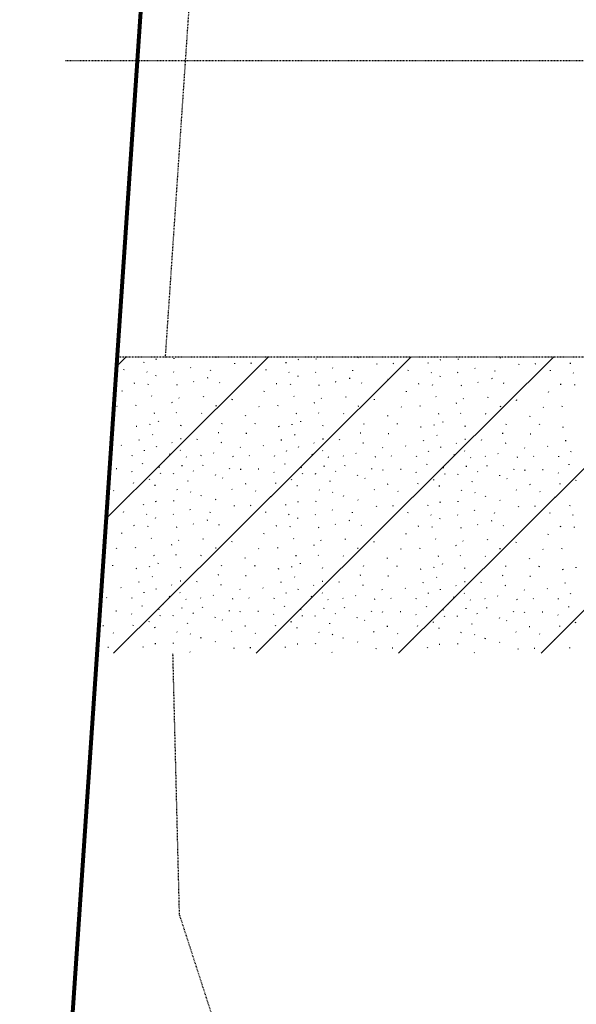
# Model space of a CAD drawing. Extents: x 387342 to 388770, y 98032 to 106632.
# Tile 6 of 14: x 387918 to 387993, y 100009 to 100142. Entities that reach past the tile are written whole.
import ezdxf

# ---------------------------------------------------------------- set-up
doc = ezdxf.new("R2010")
doc.units = 0
doc.header["$MEASUREMENT"] = 0
doc.linetypes.add('Eease', pattern=[0.4, 0.075, -0.05, 0.15, -0.05, 0.075])
doc.linetypes.add('Epl', pattern=[0.775, 0.325, -0.05, 0.025, -0.05, 0.325])
for name, color, linetype, lineweight in [('P_RW_EasementPerm', 2, 'Eease', 30), ('P_RW_EasementTemp', 2, 'Eease', 25), ('P_RW_PropertyLine', 2, 'Epl', 25), ('P_RW_Proposed', 1, 'Continuous', 80)]:
    doc.layers.add(name, color=color, linetype=linetype, lineweight=lineweight)

msp = doc.modelspace()

# ---------------------------------------------------------------- linework, layer by layer
at = {"layer": 'P_RW_EasementPerm', "linetype": 'Continuous'}
for p, q in [((387931.28, 100095.12), (387932.56, 100096.4)), ((387937.68, 100082.33), (387951.81, 100096.4)), ((387956.88, 100082.29), (387971.06, 100096.41)), ((387976.08, 100082.24), (387990.32, 100096.42)), ((387929.89, 100074.58), (387937.68, 100082.33)), ((387937.63, 100063.13), (387956.88, 100082.29)), ((387956.83, 100063.09), (387976.08, 100082.24)), ((387976.03, 100063.04), (387995.28, 100082.2)), ((387930.86, 100056.4), (387937.63, 100063.13)), ((387950.12, 100056.4), (387956.83, 100063.09)), ((387969.37, 100056.41), (387976.03, 100063.04)), ((387988.62, 100056.42), (387995.23, 100063))]:
    msp.add_line(p, q, dxfattribs=at)
at = {"layer": 'P_RW_EasementPerm', "ltscale": 0.2}
msp.add_line((387931.37, 100096.4), (388214.8, 100096.49), dxfattribs=at)
at = {"layer": 'P_RW_EasementPerm'}
for p, q in [((387936.65, 100096.07), (387936.55, 100096.05)), ((387939.05, 100096.12), (387939.08, 100096.22)), ((387944.75, 100096.32), (387944.7, 100096.37)), ((387958.25, 100096.07), (387958.28, 100096.17)), ((387963.95, 100096.27), (387963.9, 100096.32)), ((387977.45, 100096.03), (387977.48, 100096.13)), ((387983.15, 100096.23), (387983.1, 100096.28)), ((387932.27, 100094.65), (387932.3, 100094.75)), ((387934.97, 100095.62), (387935, 100095.72)), ((387941.31, 100094.93), (387941.26, 100094.98)), ((387947.23, 100095.45), (387947.27, 100095.55)), ((387949.48, 100095.53), (387949.37, 100095.51)), ((387954.17, 100095.57), (387954.2, 100095.67)), ((387955.85, 100096.03), (387955.75, 100096)), ((387960.51, 100094.89), (387960.46, 100094.94)), ((387966.43, 100095.4), (387966.47, 100095.5)), ((387968.68, 100095.49), (387968.57, 100095.46)), ((387973.37, 100095.53), (387973.4, 100095.63)), ((387975.05, 100095.98), (387974.95, 100095.96)), ((387979.71, 100094.84), (387979.66, 100094.89)), ((387985.63, 100095.36), (387985.67, 100095.46)), ((387987.88, 100095.44), (387987.77, 100095.42)), ((387992.57, 100095.48), (387992.6, 100095.58)), ((387935.41, 100094.34), (387935.36, 100094.39)), ((387936.59, 100093.82), (387936.63, 100093.92)), ((387939, 100094.33), (387938.95, 100094.38)), ((387943.61, 100093.55), (387943.51, 100093.53)), ((387943.97, 100094.58), (387944.01, 100094.67)), ((387951.47, 100094.6), (387951.5, 100094.7)), ((387954.61, 100094.3), (387954.56, 100094.35)), ((387955.79, 100093.77), (387955.83, 100093.87)), ((387958.2, 100094.28), (387958.15, 100094.33)), ((387962.81, 100093.5), (387962.71, 100093.48)), ((387963.17, 100094.53), (387963.21, 100094.63)), ((387970.67, 100094.56), (387970.7, 100094.66)), ((387973.81, 100094.25), (387973.76, 100094.3)), ((387974.99, 100093.73), (387975.03, 100093.83)), ((387977.4, 100094.24), (387977.35, 100094.29)), ((387982.01, 100093.46), (387981.91, 100093.44)), ((387982.37, 100094.49), (387982.41, 100094.59)), ((387989.87, 100094.51), (387989.9, 100094.61)), ((387993.01, 100094.21), (387992.96, 100094.26)), ((387933.71, 100092.83), (387933.61, 100092.81)), ((387935.56, 100092.69), (387935.6, 100092.79)), ((387939.45, 100092.63), (387939.35, 100092.58)), ((387941.72, 100093.03), (387941.67, 100093.08)), ((387945.21, 100092.88), (387945.16, 100092.93)), ((387948.79, 100093.34), (387948.74, 100093.39)), ((387952.91, 100092.78), (387952.81, 100092.76)), ((387954.76, 100092.65), (387954.8, 100092.75)), ((387958.65, 100092.58), (387958.55, 100092.53)), ((387960.92, 100092.98), (387960.87, 100093.03)), ((387964.41, 100092.84), (387964.36, 100092.89)), ((387967.99, 100093.29), (387967.94, 100093.34)), ((387972.11, 100092.74), (387972.01, 100092.72)), ((387973.96, 100092.6), (387974, 100092.7)), ((387977.85, 100092.54), (387977.75, 100092.49)), ((387980.12, 100092.94), (387980.07, 100092.99)), ((387983.61, 100092.79), (387983.56, 100092.84)), ((387987.19, 100093.25), (387987.14, 100093.3)), ((387991.31, 100092.69), (387991.21, 100092.67)), ((387993.16, 100092.56), (387993.2, 100092.66)), ((387932.03, 100091.77), (387932.06, 100091.87)), ((387936.05, 100091.09), (387936, 100091.14)), ((387939.75, 100090.83), (387939.7, 100090.88)), ((387943.04, 100091), (387943.07, 100091.1)), ((387951.23, 100091.73), (387951.26, 100091.83)), ((387955.25, 100091.05), (387955.2, 100091.1)), ((387958.95, 100090.79), (387958.9, 100090.84)), ((387962.24, 100090.96), (387962.27, 100091.06)), ((387970.43, 100091.68), (387970.46, 100091.78)), ((387974.45, 100091), (387974.4, 100091.05)), ((387978.15, 100090.74), (387978.1, 100090.79)), ((387981.44, 100090.91), (387981.47, 100091.01)), ((387989.63, 100091.64), (387989.66, 100091.74)), ((387931.35, 100089.71), (387931.3, 100089.76)), ((387933.88, 100089.82), (387933.92, 100089.92)), ((387938.79, 100090.24), (387938.69, 100090.19)), ((387944.76, 100089.78), (387944.66, 100089.76)), ((387946.9, 100090.62), (387946.93, 100090.72)), ((387950.55, 100089.67), (387950.5, 100089.72)), ((387953.08, 100089.77), (387953.12, 100089.87)), ((387957.99, 100090.19), (387957.89, 100090.14)), ((387963.96, 100089.74), (387963.86, 100089.72)), ((387966.1, 100090.58), (387966.13, 100090.68)), ((387969.75, 100089.62), (387969.7, 100089.67)), ((387972.28, 100089.73), (387972.32, 100089.83)), ((387977.19, 100090.15), (387977.09, 100090.1)), ((387983.16, 100089.7), (387983.06, 100089.67)), ((387985.3, 100090.53), (387985.33, 100090.63)), ((387988.95, 100089.58), (387988.9, 100089.63)), ((387991.48, 100089.68), (387991.52, 100089.78)), ((387936.4, 100088.78), (387936.3, 100088.76)), ((387939.39, 100088.84), (387939.34, 100088.89)), ((387942.78, 100088.76), (387942.73, 100088.81)), ((387948.71, 100088.44), (387948.74, 100088.54)), ((387955.6, 100088.74), (387955.5, 100088.72)), ((387958.59, 100088.79), (387958.54, 100088.84)), ((387961.98, 100088.71), (387961.93, 100088.76)), ((387967.91, 100088.39), (387967.94, 100088.49)), ((387974.8, 100088.69), (387974.7, 100088.67)), ((387977.79, 100088.75), (387977.74, 100088.8)), ((387981.18, 100088.67), (387981.13, 100088.72)), ((387987.11, 100088.35), (387987.14, 100088.45)), ((387930.81, 100087.41), (387930.84, 100087.51)), ((387934.02, 100087.02), (387933.92, 100087)), ((387935.78, 100087.26), (387935.82, 100087.36)), ((387936.95, 100087.69), (387936.98, 100087.79)), ((387939.96, 100087.11), (387939.99, 100087.21)), ((387945.49, 100087.38), (387945.53, 100087.48)), ((387950.01, 100087.37), (387950.04, 100087.47)), ((387953.22, 100086.98), (387953.12, 100086.96)), ((387954.98, 100087.21), (387955.02, 100087.31)), ((387956.15, 100087.65), (387956.18, 100087.74)), ((387959.16, 100087.07), (387959.19, 100087.17)), ((387964.69, 100087.33), (387964.73, 100087.43)), ((387969.21, 100087.32), (387969.24, 100087.42)), ((387972.42, 100086.93), (387972.32, 100086.91)), ((387974.18, 100087.17), (387974.22, 100087.27)), ((387975.35, 100087.6), (387975.38, 100087.7)), ((387978.36, 100087.02), (387978.39, 100087.12)), ((387983.89, 100087.29), (387983.93, 100087.39)), ((387988.41, 100087.28), (387988.44, 100087.38)), ((387991.62, 100086.89), (387991.52, 100086.87)), ((387936.18, 100085.89), (387936.13, 100085.94)), ((387945.08, 100086.16), (387944.98, 100086.14)), ((387948.85, 100086.06), (387948.75, 100086.04)), ((387955.38, 100085.85), (387955.33, 100085.9)), ((387964.28, 100086.12), (387964.18, 100086.1)), ((387968.05, 100086.02), (387967.95, 100085.99)), ((387974.58, 100085.8), (387974.53, 100085.85)), ((387983.48, 100086.07), (387983.38, 100086.05)), ((387987.25, 100085.97), (387987.15, 100085.95)), ((387931.94, 100084.42), (387931.89, 100084.47)), ((387934.34, 100085.17), (387934.37, 100085.27)), ((387936.66, 100084.26), (387936.7, 100084.36)), ((387938.78, 100084.8), (387938.73, 100084.85)), ((387940.01, 100085.34), (387939.9, 100085.32)), ((387942.18, 100085.25), (387942.22, 100085.35)), ((387945.45, 100084.82), (387945.35, 100084.79)), ((387948.03, 100084.18), (387947.98, 100084.23)), ((387951.14, 100084.37), (387951.09, 100084.42)), ((387953.54, 100085.13), (387953.57, 100085.23)), ((387955.86, 100084.21), (387955.9, 100084.31)), ((387957.98, 100084.75), (387957.93, 100084.8)), ((387959.21, 100085.29), (387959.1, 100085.27)), ((387961.38, 100085.2), (387961.42, 100085.3)), ((387964.65, 100084.77), (387964.55, 100084.75)), ((387967.23, 100084.13), (387967.18, 100084.18)), ((387970.34, 100084.33), (387970.29, 100084.38)), ((387972.74, 100085.08), (387972.77, 100085.18)), ((387975.06, 100084.17), (387975.1, 100084.27)), ((387977.18, 100084.71), (387977.13, 100084.76)), ((387978.41, 100085.25), (387978.3, 100085.23)), ((387980.58, 100085.16), (387980.62, 100085.26)), ((387983.85, 100084.73), (387983.75, 100084.7)), ((387986.43, 100084.09), (387986.38, 100084.14)), ((387989.54, 100084.28), (387989.49, 100084.33)), ((387991.94, 100085.04), (387991.97, 100085.14)), ((387933.4, 100083.04), (387933.44, 100083.14)), ((387935.03, 100083.73), (387935.07, 100083.83)), ((387938.48, 100083.25), (387938.43, 100083.3)), ((387939.93, 100083.75), (387939.88, 100083.8)), ((387940.73, 100082.85), (387940.68, 100082.9)), ((387942.73, 100083.04), (387942.68, 100083.09)), ((387944.43, 100083.39), (387944.38, 100083.44)), ((387947.03, 100082.93), (387946.93, 100082.88)), ((387949.23, 100083.03), (387949.18, 100083.08)), ((387952.6, 100083), (387952.64, 100083.1)), ((387954.23, 100083.69), (387954.27, 100083.79)), ((387957.68, 100083.21), (387957.63, 100083.26)), ((387959.13, 100083.7), (387959.08, 100083.75)), ((387959.93, 100082.8), (387959.88, 100082.85)), ((387961.93, 100083), (387961.88, 100083.05)), ((387963.63, 100083.34), (387963.58, 100083.39)), ((387966.23, 100082.89), (387966.13, 100082.84)), ((387968.43, 100082.98), (387968.38, 100083.03)), ((387971.8, 100082.95), (387971.84, 100083.05)), ((387973.43, 100083.64), (387973.47, 100083.74)), ((387976.88, 100083.16), (387976.83, 100083.21)), ((387978.33, 100083.66), (387978.28, 100083.71)), ((387979.13, 100082.76), (387979.08, 100082.81)), ((387981.13, 100082.95), (387981.08, 100083)), ((387982.83, 100083.3), (387982.78, 100083.35)), ((387985.43, 100082.84), (387985.33, 100082.79)), ((387987.63, 100082.94), (387987.58, 100082.99)), ((387991, 100082.91), (387991.04, 100083.01)), ((387992.63, 100083.6), (387992.67, 100083.7)), ((387934.8, 100081.96), (387934.83, 100082.06)), ((387937.03, 100081.49), (387937.06, 100081.59)), ((387937.64, 100082.36), (387937.68, 100082.33)), ((387937.68, 100082.33), (387937.7, 100082.31)), ((387940.13, 100081.67), (387940.16, 100081.77)), ((387942.92, 100081.75), (387942.96, 100081.85)), ((387954, 100081.91), (387954.03, 100082.01)), ((387956.23, 100081.44), (387956.26, 100081.54)), ((387956.84, 100082.31), (387956.88, 100082.29)), ((387956.88, 100082.29), (387956.9, 100082.27)), ((387959.33, 100081.62), (387959.36, 100081.72)), ((387962.12, 100081.71), (387962.16, 100081.81)), ((387973.2, 100081.87), (387973.23, 100081.97)), ((387975.43, 100081.4), (387975.46, 100081.5)), ((387976.04, 100082.27), (387976.08, 100082.24)), ((387976.08, 100082.24), (387976.1, 100082.22)), ((387978.53, 100081.58), (387978.56, 100081.68)), ((387981.32, 100081.66), (387981.36, 100081.76)), ((387992.4, 100081.82), (387992.43, 100081.92)), ((387931.31, 100081.29), (387931.21, 100081.27)), ((387933.38, 100080.86), (387933.33, 100080.91)), ((387937.21, 100080.65), (387937.25, 100080.75)), ((387938.96, 100080.63), (387939, 100080.73)), ((387941.69, 100080.98), (387941.64, 100081.03)), ((387944.64, 100080.43), (387944.67, 100080.53)), ((387946.55, 100081.28), (387946.58, 100081.38)), ((387948.04, 100081.17), (387948.07, 100081.27)), ((387950.51, 100081.25), (387950.41, 100081.23)), ((387952.58, 100080.81), (387952.53, 100080.86)), ((387956.41, 100080.61), (387956.45, 100080.71)), ((387958.16, 100080.59), (387958.2, 100080.69)), ((387960.89, 100080.93), (387960.84, 100080.98)), ((387963.84, 100080.39), (387963.87, 100080.49)), ((387965.75, 100081.24), (387965.78, 100081.34)), ((387967.24, 100081.12), (387967.27, 100081.22)), ((387969.71, 100081.2), (387969.61, 100081.18)), ((387971.78, 100080.77), (387971.73, 100080.82)), ((387975.61, 100080.56), (387975.65, 100080.66)), ((387977.36, 100080.54), (387977.4, 100080.64)), ((387980.09, 100080.89), (387980.04, 100080.94)), ((387983.04, 100080.34), (387983.07, 100080.44)), ((387984.95, 100081.19), (387984.98, 100081.29)), ((387986.44, 100081.08), (387986.47, 100081.18)), ((387988.91, 100081.16), (387988.81, 100081.14)), ((387990.98, 100080.72), (387990.93, 100080.77)), ((387933.58, 100079.35), (387933.61, 100079.45)), ((387935.72, 100079.85), (387935.75, 100079.95)), ((387936.52, 100079.05), (387936.42, 100079.03)), ((387940.91, 100079.61), (387940.95, 100079.71)), ((387945.64, 100080.04), (387945.59, 100080.09)), ((387948.74, 100079.26), (387948.64, 100079.23)), ((387952.78, 100079.3), (387952.81, 100079.4)), ((387954.92, 100079.81), (387954.95, 100079.91)), ((387955.72, 100079.01), (387955.62, 100078.99)), ((387960.11, 100079.56), (387960.15, 100079.66)), ((387964.84, 100080), (387964.79, 100080.05)), ((387967.94, 100079.21), (387967.84, 100079.19)), ((387971.98, 100079.26), (387972.01, 100079.36)), ((387974.12, 100079.76), (387974.15, 100079.86)), ((387974.92, 100078.96), (387974.82, 100078.94)), ((387979.31, 100079.52), (387979.35, 100079.62)), ((387984.04, 100079.95), (387983.99, 100080)), ((387987.14, 100079.17), (387987.04, 100079.14)), ((387991.18, 100079.21), (387991.21, 100079.31)), ((387993.32, 100079.72), (387993.35, 100079.82)), ((387930.91, 100078.31), (387930.86, 100078.36)), ((387932.93, 100077.58), (387932.83, 100077.55)), ((387939.5, 100078.43), (387939.45, 100078.48)), ((387941.31, 100078.15), (387941.26, 100078.2)), ((387942.72, 100077.65), (387942.76, 100077.75)), ((387946.9, 100078.51), (387946.85, 100078.56)), ((387950.11, 100078.27), (387950.06, 100078.32)), ((387952.13, 100077.53), (387952.03, 100077.51)), ((387958.7, 100078.39), (387958.65, 100078.44)), ((387960.51, 100078.1), (387960.46, 100078.15)), ((387961.92, 100077.61), (387961.96, 100077.71)), ((387966.1, 100078.46), (387966.05, 100078.51)), ((387969.31, 100078.22), (387969.26, 100078.27)), ((387971.33, 100077.49), (387971.23, 100077.46)), ((387977.9, 100078.34), (387977.85, 100078.39)), ((387979.71, 100078.06), (387979.66, 100078.11)), ((387981.12, 100077.56), (387981.16, 100077.66)), ((387985.3, 100078.42), (387985.25, 100078.47)), ((387988.51, 100078.18), (387988.46, 100078.23)), ((387990.53, 100077.44), (387990.43, 100077.42)), ((387930.23, 100076.38), (387930.13, 100076.35)), ((387934.92, 100076.42), (387934.96, 100076.52)), ((387936.61, 100076.87), (387936.5, 100076.85)), ((387939, 100076.92), (387939.03, 100077.02)), ((387944.71, 100077.12), (387944.66, 100077.17)), ((387947.19, 100076.25), (387947.22, 100076.35)), ((387949.43, 100076.33), (387949.33, 100076.31)), ((387954.12, 100076.37), (387954.16, 100076.47)), ((387955.81, 100076.83), (387955.7, 100076.8)), ((387958.2, 100076.87), (387958.23, 100076.97)), ((387963.91, 100077.07), (387963.86, 100077.12)), ((387966.39, 100076.21), (387966.42, 100076.3)), ((387968.63, 100076.29), (387968.53, 100076.26)), ((387973.32, 100076.33), (387973.35, 100076.43)), ((387975.01, 100076.78), (387974.9, 100076.76)), ((387977.4, 100076.83), (387977.43, 100076.93)), ((387983.11, 100077.03), (387983.06, 100077.08)), ((387985.59, 100076.16), (387985.62, 100076.26)), ((387987.83, 100076.24), (387987.73, 100076.22)), ((387992.52, 100076.28), (387992.55, 100076.38)), ((387932.22, 100075.45), (387932.25, 100075.55)), ((387935.37, 100075.14), (387935.32, 100075.19)), ((387938.96, 100075.13), (387938.91, 100075.18)), ((387941.26, 100075.73), (387941.21, 100075.78)), ((387943.93, 100075.38), (387943.96, 100075.47)), ((387951.42, 100075.4), (387951.45, 100075.5)), ((387954.57, 100075.1), (387954.52, 100075.15)), ((387958.16, 100075.08), (387958.11, 100075.13)), ((387960.46, 100075.69), (387960.41, 100075.74)), ((387963.13, 100075.33), (387963.16, 100075.43)), ((387970.62, 100075.36), (387970.65, 100075.46)), ((387973.77, 100075.05), (387973.72, 100075.1)), ((387977.36, 100075.04), (387977.31, 100075.09)), ((387979.66, 100075.64), (387979.61, 100075.69)), ((387982.33, 100075.29), (387982.36, 100075.39)), ((387989.82, 100075.31), (387989.85, 100075.41)), ((387992.97, 100075.01), (387992.92, 100075.06)), ((387933.67, 100073.63), (387933.57, 100073.61)), ((387935.52, 100073.49), (387935.55, 100073.59)), ((387936.55, 100074.62), (387936.58, 100074.72)), ((387941.67, 100073.83), (387941.62, 100073.88)), ((387943.56, 100074.35), (387943.46, 100074.33)), ((387945.16, 100073.68), (387945.11, 100073.73)), ((387948.75, 100074.14), (387948.7, 100074.19)), ((387952.87, 100073.58), (387952.77, 100073.56)), ((387954.72, 100073.45), (387954.75, 100073.55)), ((387955.75, 100074.57), (387955.78, 100074.67)), ((387960.87, 100073.78), (387960.82, 100073.83)), ((387962.76, 100074.3), (387962.66, 100074.28)), ((387964.36, 100073.64), (387964.31, 100073.69)), ((387967.95, 100074.09), (387967.9, 100074.14)), ((387972.07, 100073.54), (387971.96, 100073.52)), ((387973.92, 100073.4), (387973.95, 100073.5)), ((387974.95, 100074.53), (387974.98, 100074.63)), ((387980.07, 100073.74), (387980.02, 100073.79)), ((387981.96, 100074.26), (387981.86, 100074.24)), ((387983.56, 100073.59), (387983.51, 100073.64)), ((387987.15, 100074.05), (387987.1, 100074.1)), ((387991.27, 100073.49), (387991.16, 100073.47)), ((387993.12, 100073.36), (387993.15, 100073.46)), ((387931.98, 100072.57), (387932.01, 100072.67)), ((387939.41, 100073.43), (387939.31, 100073.38)), ((387951.18, 100072.53), (387951.21, 100072.63)), ((387958.61, 100073.38), (387958.51, 100073.33)), ((387970.38, 100072.48), (387970.41, 100072.58)), ((387977.81, 100073.34), (387977.71, 100073.29)), ((387989.58, 100072.44), (387989.61, 100072.54)), ((387936.01, 100071.89), (387935.96, 100071.94)), ((387938.75, 100071.04), (387938.65, 100070.99)), ((387939.7, 100071.63), (387939.65, 100071.68)), ((387942.99, 100071.8), (387943.02, 100071.9)), ((387946.85, 100071.42), (387946.89, 100071.52)), ((387955.21, 100071.85), (387955.16, 100071.9)), ((387957.95, 100070.99), (387957.85, 100070.94)), ((387958.9, 100071.59), (387958.85, 100071.64)), ((387962.19, 100071.76), (387962.22, 100071.86)), ((387966.05, 100071.38), (387966.09, 100071.48)), ((387974.41, 100071.8), (387974.36, 100071.85)), ((387977.15, 100070.95), (387977.05, 100070.9)), ((387978.1, 100071.54), (387978.05, 100071.59)), ((387981.39, 100071.71), (387981.42, 100071.81)), ((387985.25, 100071.33), (387985.28, 100071.43)), ((387931.31, 100070.51), (387931.26, 100070.56)), ((387933.84, 100070.62), (387933.87, 100070.72)), ((387936.36, 100069.58), (387936.25, 100069.56)), ((387939.35, 100069.64), (387939.3, 100069.69)), ((387942.73, 100069.56), (387942.68, 100069.61)), ((387944.72, 100070.58), (387944.62, 100070.56)), ((387950.51, 100070.47), (387950.46, 100070.52)), ((387953.04, 100070.57), (387953.07, 100070.67)), ((387955.56, 100069.54), (387955.45, 100069.52)), ((387958.55, 100069.59), (387958.5, 100069.64)), ((387961.93, 100069.51), (387961.88, 100069.56)), ((387963.92, 100070.54), (387963.82, 100070.52)), ((387969.71, 100070.42), (387969.66, 100070.47)), ((387972.24, 100070.53), (387972.27, 100070.63)), ((387974.76, 100069.49), (387974.65, 100069.47)), ((387977.75, 100069.55), (387977.7, 100069.6)), ((387981.13, 100069.47), (387981.08, 100069.52)), ((387983.12, 100070.5), (387983.02, 100070.47)), ((387988.91, 100070.38), (387988.86, 100070.43)), ((387991.44, 100070.48), (387991.47, 100070.58)), ((387930.76, 100068.21), (387930.79, 100068.31)), ((387935.74, 100068.06), (387935.77, 100068.16)), ((387936.91, 100068.49), (387936.94, 100068.59)), ((387945.45, 100068.18), (387945.48, 100068.28)), ((387948.66, 100069.24), (387948.69, 100069.34)), ((387949.96, 100068.17), (387949.99, 100068.27)), ((387956.11, 100068.45), (387956.14, 100068.54)), ((387964.65, 100068.13), (387964.68, 100068.23)), ((387967.86, 100069.19), (387967.89, 100069.29)), ((387969.16, 100068.12), (387969.19, 100068.22)), ((387975.31, 100068.4), (387975.34, 100068.5)), ((387983.85, 100068.09), (387983.88, 100068.19)), ((387987.06, 100069.15), (387987.09, 100069.25)), ((387988.36, 100068.08), (387988.39, 100068.18)), ((387929.6, 100066.91), (387929.5, 100066.88)), ((387933.98, 100067.82), (387933.88, 100067.8)), ((387939.91, 100067.91), (387939.94, 100068.01)), ((387945.04, 100066.96), (387944.93, 100066.94)), ((387948.8, 100066.86), (387948.7, 100066.84)), ((387953.18, 100067.78), (387953.08, 100067.76)), ((387954.94, 100068.01), (387954.97, 100068.11)), ((387959.11, 100067.87), (387959.14, 100067.97)), ((387964.24, 100066.92), (387964.13, 100066.9)), ((387968, 100066.82), (387967.9, 100066.79)), ((387972.38, 100067.73), (387972.28, 100067.71)), ((387974.14, 100067.97), (387974.17, 100068.07)), ((387978.31, 100067.82), (387978.34, 100067.92)), ((387983.44, 100066.87), (387983.33, 100066.85)), ((387991.58, 100067.69), (387991.48, 100067.67)), ((387993.34, 100067.93), (387993.37, 100068.02)), ((387934.29, 100065.97), (387934.33, 100066.07)), ((387936.14, 100066.69), (387936.09, 100066.74)), ((387938.74, 100065.6), (387938.69, 100065.65)), ((387939.96, 100066.14), (387939.86, 100066.12)), ((387942.14, 100066.05), (387942.17, 100066.15)), ((387945.4, 100065.62), (387945.3, 100065.59)), ((387953.49, 100065.93), (387953.53, 100066.03)), ((387955.34, 100066.65), (387955.29, 100066.7)), ((387957.94, 100065.55), (387957.89, 100065.6)), ((387959.16, 100066.09), (387959.06, 100066.07)), ((387961.34, 100066), (387961.37, 100066.1)), ((387964.6, 100065.57), (387964.5, 100065.55)), ((387972.69, 100065.88), (387972.73, 100065.98)), ((387974.54, 100066.6), (387974.49, 100066.65)), ((387977.14, 100065.51), (387977.09, 100065.56)), ((387978.36, 100066.05), (387978.26, 100066.03)), ((387980.54, 100065.96), (387980.57, 100066.06)), ((387983.8, 100065.53), (387983.7, 100065.5)), ((387987.2, 100066.77), (387987.1, 100066.75)), ((387991.89, 100065.84), (387991.93, 100065.94)), ((387931.9, 100065.22), (387931.85, 100065.27)), ((387934.99, 100064.53), (387935.02, 100064.63)), ((387936.62, 100065.06), (387936.65, 100065.16)), ((387939.88, 100064.55), (387939.83, 100064.6)), ((387944.38, 100064.19), (387944.33, 100064.24)), ((387947.99, 100064.98), (387947.94, 100065.03)), ((387951.1, 100065.17), (387951.05, 100065.22)), ((387954.19, 100064.49), (387954.22, 100064.59)), ((387955.82, 100065.01), (387955.85, 100065.11)), ((387959.08, 100064.5), (387959.03, 100064.55)), ((387963.58, 100064.14), (387963.53, 100064.19)), ((387967.19, 100064.93), (387967.14, 100064.98)), ((387970.3, 100065.13), (387970.25, 100065.18)), ((387973.39, 100064.44), (387973.42, 100064.54)), ((387975.02, 100064.97), (387975.05, 100065.07)), ((387978.28, 100064.46), (387978.23, 100064.51)), ((387982.78, 100064.1), (387982.73, 100064.15)), ((387986.39, 100064.89), (387986.34, 100064.94)), ((387989.5, 100065.08), (387989.45, 100065.13)), ((387992.59, 100064.4), (387992.62, 100064.5)), ((387929.98, 100063.87), (387929.93, 100063.92)), ((387933.36, 100063.84), (387933.39, 100063.94)), ((387934.75, 100062.76), (387934.79, 100062.86)), ((387937.59, 100063.16), (387937.63, 100063.13)), ((387937.63, 100063.13), (387937.65, 100063.11)), ((387938.43, 100064.05), (387938.38, 100064.1)), ((387940.68, 100063.65), (387940.63, 100063.7)), ((387942.68, 100063.84), (387942.63, 100063.89)), ((387946.98, 100063.73), (387946.88, 100063.68)), ((387949.18, 100063.83), (387949.13, 100063.88)), ((387952.56, 100063.8), (387952.59, 100063.9)), ((387956.79, 100063.11), (387956.83, 100063.09)), ((387956.83, 100063.09), (387956.85, 100063.07)), ((387957.63, 100064.01), (387957.58, 100064.06)), ((387959.88, 100063.6), (387959.83, 100063.65)), ((387961.88, 100063.8), (387961.83, 100063.85)), ((387966.18, 100063.69), (387966.08, 100063.64)), ((387968.38, 100063.78), (387968.33, 100063.83)), ((387971.76, 100063.75), (387971.79, 100063.85)), ((387975.99, 100063.07), (387976.03, 100063.04)), ((387976.03, 100063.04), (387976.05, 100063.02)), ((387976.83, 100063.96), (387976.78, 100064.01)), ((387979.08, 100063.56), (387979.03, 100063.61)), ((387981.08, 100063.75), (387981.03, 100063.8)), ((387985.38, 100063.64), (387985.28, 100063.59)), ((387987.58, 100063.74), (387987.53, 100063.79)), ((387990.96, 100063.71), (387990.99, 100063.81)), ((387931.27, 100062.09), (387931.16, 100062.07)), ((387933.33, 100061.66), (387933.28, 100061.71)), ((387936.98, 100062.29), (387937.02, 100062.39)), ((387937.17, 100061.45), (387937.2, 100061.55)), ((387938.92, 100061.43), (387938.95, 100061.53)), ((387940.09, 100062.47), (387940.12, 100062.57)), ((387941.65, 100061.78), (387941.6, 100061.83)), ((387942.88, 100062.55), (387942.91, 100062.65)), ((387946.51, 100062.08), (387946.54, 100062.18)), ((387947.99, 100061.97), (387948.03, 100062.07)), ((387950.47, 100062.05), (387950.36, 100062.03)), ((387952.53, 100061.61), (387952.48, 100061.66)), ((387953.95, 100062.71), (387953.99, 100062.81)), ((387956.18, 100062.24), (387956.22, 100062.34)), ((387956.37, 100061.41), (387956.4, 100061.51)), ((387959.29, 100062.42), (387959.32, 100062.52)), ((387960.85, 100061.73), (387960.8, 100061.78)), ((387962.08, 100062.51), (387962.11, 100062.61)), ((387965.71, 100062.04), (387965.74, 100062.14)), ((387967.19, 100061.92), (387967.23, 100062.02)), ((387969.67, 100062), (387969.56, 100061.98)), ((387971.73, 100061.57), (387971.68, 100061.62)), ((387973.15, 100062.67), (387973.19, 100062.77)), ((387975.38, 100062.2), (387975.42, 100062.3)), ((387978.49, 100062.38), (387978.52, 100062.48)), ((387980.05, 100061.69), (387980, 100061.74)), ((387981.28, 100062.46), (387981.31, 100062.56)), ((387984.91, 100061.99), (387984.94, 100062.09)), ((387986.39, 100061.88), (387986.43, 100061.98)), ((387988.87, 100061.96), (387988.76, 100061.94)), ((387990.93, 100061.52), (387990.88, 100061.57)), ((387992.35, 100062.62), (387992.39, 100062.72)), ((387933.53, 100060.15), (387933.57, 100060.25)), ((387935.68, 100060.65), (387935.71, 100060.75)), ((387940.87, 100060.41), (387940.9, 100060.51)), ((387944.59, 100061.23), (387944.63, 100061.33)), ((387945.6, 100060.84), (387945.55, 100060.89)), ((387952.73, 100060.1), (387952.77, 100060.2)), ((387954.88, 100060.61), (387954.91, 100060.71)), ((387958.12, 100061.39), (387958.15, 100061.49)), ((387960.07, 100060.36), (387960.1, 100060.46)), ((387963.79, 100061.19), (387963.83, 100061.29)), ((387964.8, 100060.8), (387964.75, 100060.85)), ((387974.08, 100060.56), (387974.11, 100060.66)), ((387975.57, 100061.36), (387975.6, 100061.46)), ((387977.32, 100061.34), (387977.35, 100061.44)), ((387979.27, 100060.32), (387979.3, 100060.42)), ((387982.99, 100061.14), (387983.03, 100061.24)), ((387984, 100060.75), (387983.95, 100060.8)), ((387993.28, 100060.52), (387993.31, 100060.62)), ((387929.5, 100060.1), (387929.39, 100060.08)), ((387930.86, 100059.11), (387930.81, 100059.16)), ((387936.47, 100059.85), (387936.37, 100059.83)), ((387939.45, 100059.23), (387939.4, 100059.28)), ((387941.27, 100058.95), (387941.22, 100059)), ((387946.85, 100059.31), (387946.8, 100059.36)), ((387948.7, 100060.06), (387948.59, 100060.03)), ((387950.06, 100059.07), (387950.01, 100059.12)), ((387955.67, 100059.81), (387955.57, 100059.79)), ((387958.65, 100059.19), (387958.6, 100059.24)), ((387960.47, 100058.9), (387960.42, 100058.95)), ((387966.05, 100059.26), (387966, 100059.31)), ((387967.9, 100060.01), (387967.79, 100059.99)), ((387969.26, 100059.02), (387969.21, 100059.07)), ((387971.93, 100060.06), (387971.97, 100060.16)), ((387974.87, 100059.76), (387974.77, 100059.74)), ((387977.85, 100059.14), (387977.8, 100059.19)), ((387979.67, 100058.86), (387979.62, 100058.91)), ((387985.25, 100059.22), (387985.2, 100059.27)), ((387987.09, 100059.97), (387986.99, 100059.94)), ((387988.46, 100058.98), (387988.41, 100059.03)), ((387991.13, 100060.01), (387991.17, 100060.11)), ((387932.89, 100058.38), (387932.78, 100058.35)), ((387936.56, 100057.67), (387936.46, 100057.65)), ((387938.96, 100057.72), (387938.99, 100057.82)), ((387942.68, 100058.45), (387942.71, 100058.55)), ((387944.66, 100057.92), (387944.61, 100057.97)), ((387952.09, 100058.33), (387951.98, 100058.31)), ((387955.76, 100057.63), (387955.66, 100057.6)), ((387958.16, 100057.67), (387958.19, 100057.77)), ((387961.88, 100058.41), (387961.91, 100058.51)), ((387963.86, 100057.87), (387963.81, 100057.92)), ((387971.29, 100058.29), (387971.18, 100058.26)), ((387974.96, 100057.58), (387974.86, 100057.56)), ((387977.36, 100057.63), (387977.39, 100057.73)), ((387981.08, 100058.36), (387981.11, 100058.46)), ((387983.06, 100057.83), (387983.01, 100057.88)), ((387990.49, 100058.24), (387990.38, 100058.22)), ((387930.19, 100057.18), (387930.08, 100057.15)), ((387934.88, 100057.22), (387934.91, 100057.32)), ((387941.22, 100056.53), (387941.17, 100056.58)), ((387947.14, 100057.05), (387947.18, 100057.15)), ((387949.39, 100057.13), (387949.28, 100057.11)), ((387954.08, 100057.17), (387954.11, 100057.27)), ((387960.42, 100056.49), (387960.37, 100056.54)), ((387966.34, 100057.01), (387966.38, 100057.1)), ((387968.59, 100057.09), (387968.48, 100057.06)), ((387973.28, 100057.13), (387973.31, 100057.23)), ((387979.62, 100056.44), (387979.57, 100056.49)), ((387985.54, 100056.96), (387985.58, 100057.06)), ((387987.79, 100057.04), (387987.68, 100057.02)), ((387992.48, 100057.08), (387992.51, 100057.18))]:
    msp.add_line(p, q, dxfattribs=at)
at = {"layer": 'P_RW_EasementTemp', "ltscale": 0.2}
for p, q in [((387937.88, 100096.33), (387949.73, 100270.93)), ((387939.78, 100021.03), (387938.89, 100056.4)), ((387939.78, 100021.03), (387951.38, 99985.16))]:
    msp.add_line(p, q, dxfattribs=at)
at = {"layer": 'P_RW_PropertyLine', "ltscale": 0.2}
msp.add_line((387924.38, 100136.4), (388247.74, 100136.5), dxfattribs=at)
at = {"layer": 'P_RW_Proposed'}
msp.add_line((387918.19, 99902.22), (387943.64, 100277.15), dxfattribs=at)

doc.saveas('drawing.dxf')
